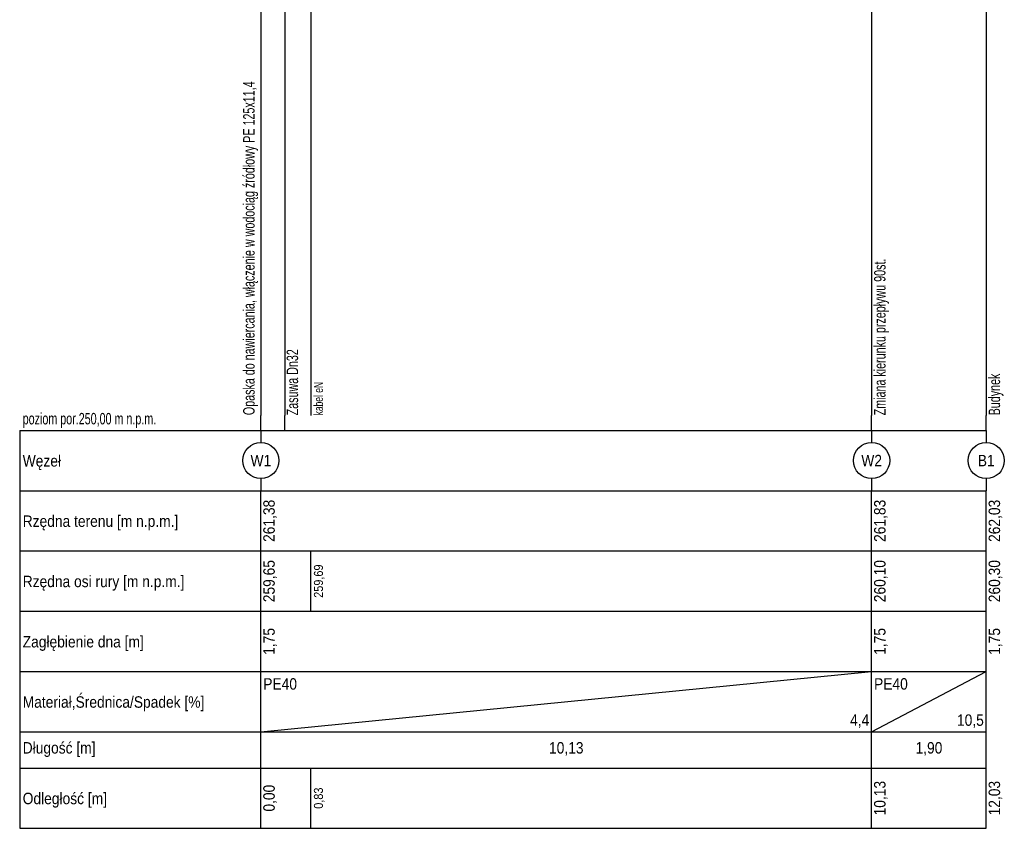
# Model space of a CAD drawing. Extents: x -34599 to 125690, y -105249 to 21518.
# Tile 1 of 64: x -34599 to -18269, y -42792 to -29379. Entities that reach past the tile are written whole.
import ezdxf
from ezdxf.enums import TextEntityAlignment as Align

# ---------------------------------------------------------------- set-up
doc = ezdxf.new("R2010")
doc.units = 0
doc.header["$MEASUREMENT"] = 0
doc.layers.get('0').update_dxf_attribs({"linetype": 'CONTINUOUS'})
doc.styles.get("Standard").update_dxf_attribs({"font": '-125'})

msp = doc.modelspace()

# ---------------------------------------------------------------- linework, layer by layer
at = {"color": 7}
for p, q in [((-29768.66399220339, -25742.19185692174), (-29768.66399220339, -35942.19283348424)), ((-18568.66405323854, -26172.19283348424), (-18568.66405323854, -35942.19283348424)), ((-20468.66405323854, -26372.1928334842), (-20468.66405323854, -35942.19283348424)), ((-30598.66405323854, -26812.19283348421), (-30598.66405323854, -35942.19283348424)), ((-30198.66405323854, -26814.40410665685), (-30198.66405323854, -35942.19283348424, 1)), ((-30598.66405323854, -36192.19283348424), (-30598.66405323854, -35942.19283348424)), ((-30198.66405323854, -36192.19283348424), (-30198.66405323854, -35942.19283348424, 1)), ((-20468.66405323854, -36192.19283348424), (-20468.66405323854, -35942.19283348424)), ((-18568.66405323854, -36192.19283348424), (-18568.66405323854, -35942.19283348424)), ((-34598.66405323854, -36192.19283348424), (-30598.66405323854, -36192.19283348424)), ((-34598.66405323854, -36192.19283348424), (-34598.66405323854, -42792.19321495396)), ((-30598.66405323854, -36192.19283348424), (-30598.66405323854, -36392.19283348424)), ((-30598.66405323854, -36192.19283348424), (-18568.66405323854, -36192.19283348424)), ((-20468.66405323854, -36192.19283348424), (-20468.66405323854, -36392.19283348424)), ((-18568.66405323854, -36192.19283348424), (-18568.66405323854, -36392.19283348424)), ((-30598.66405323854, -36992.19283348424), (-30598.66405323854, -37192.19283348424)), ((-20468.66405323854, -36992.19283348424), (-20468.66405323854, -37192.19283348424)), ((-18568.66405323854, -36992.19283348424), (-18568.66405323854, -37192.19283348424)), ((-34598.66405323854, -37192.19283348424), (-30598.66405323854, -37192.19283348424)), ((-30598.66405323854, -38192.19283348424), (-30598.66405323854, -37192.19283348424)), ((-30598.66405323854, -37192.19283348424), (-18568.66405323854, -37192.19283348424)), ((-20468.66405323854, -38192.19283348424), (-20468.66405323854, -37192.19283348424)), ((-18568.66405323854, -38192.19283348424), (-18568.66405323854, -37192.19283348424)), ((-34598.66405323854, -38192.19283348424), (-30598.66405323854, -38192.19283348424)), ((-30598.66405323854, -39192.19283348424), (-30598.66405323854, -38192.19283348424)), ((-30598.66405323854, -38192.19283348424), (-18568.66405323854, -38192.19283348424)), ((-29768.66405323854, -39192.19283348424), (-29768.66405323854, -38192.19283348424)), ((-20468.66405323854, -39192.19283348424), (-20468.66405323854, -38192.19283348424)), ((-18568.66405323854, -39192.19283348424), (-18568.66405323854, -38192.19283348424)), ((-34598.66405323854, -39192.19283348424), (-30598.66405323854, -39192.19283348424)), ((-30598.66405323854, -40192.19283348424), (-30598.66405323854, -39192.19283348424)), ((-30598.66405323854, -39192.19283348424), (-18568.66405323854, -39192.19283348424)), ((-20468.66405323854, -40192.19283348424), (-20468.66405323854, -39192.19283348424)), ((-18568.66405323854, -40192.19283348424), (-18568.66405323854, -39192.19283348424)), ((-34598.66405323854, -40192.19283348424), (-30598.66405323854, -40192.19283348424)), ((-30598.66405323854, -41192.19283348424), (-20468.66405323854, -40192.19283348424)), ((-30598.66405323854, -41192.19283348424), (-30598.66405323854, -40192.19283348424)), ((-30598.66405323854, -40192.19283348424), (-18568.66405323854, -40192.19283348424)), ((-20468.66405323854, -41192.19283348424), (-18568.66405323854, -40192.19283348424)), ((-20468.66405323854, -41192.19283348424), (-20468.66405323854, -40192.19283348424)), ((-18568.66405323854, -41192.19283348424), (-18568.66405323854, -40192.19283348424)), ((-34598.66405323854, -41192.19283348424), (-30598.66405323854, -41192.19283348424)), ((-30598.66405323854, -41792.1928573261), (-30598.66405323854, -41192.19283348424)), ((-30598.66405323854, -41192.19283348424), (-18568.66405323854, -41192.19283348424)), ((-20468.66405323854, -41792.1928573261), (-20468.66405323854, -41192.19283348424)), ((-18568.66405323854, -41792.1928573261), (-18568.66405323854, -41192.19283348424)), ((-34598.66405323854, -41792.19283348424), (-30598.66405323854, -41792.19283348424)), ((-30598.66405323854, -41792.19283348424), (-18568.66405323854, -41792.19283348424)), ((-30598.66405323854, -42792.19321495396), (-30598.66405323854, -41792.19321495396)), ((-29768.66405323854, -42792.19321495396), (-29768.66405323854, -41792.19321495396)), ((-20468.66405323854, -42792.19321495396), (-20468.66405323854, -41792.19321495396)), ((-18568.66405323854, -42792.19321495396), (-18568.66405323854, -41792.19321495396)), ((-34598.66405323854, -42792.19283348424), (-30598.66405323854, -42792.19283348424)), ((-30598.66405323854, -42792.19283348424), (-18568.66405323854, -42792.19283348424))]:
    msp.add_line(p, q, dxfattribs=at)
for centre in [(-30598.66405323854, -36692.19283348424), (-20468.66405323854, -36692.19283348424), (-18568.66405323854, -36692.19283348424)]:
    msp.add_circle(centre, 300, dxfattribs=at)

# ---------------------------------------------------------------- texts
at = {"color": 7, "width": 0.7}
for s, height, p in [('Opaska do nawiercania, włączenie w wodociąg źródłowy PE 125x11,4', 190, (-30702.72943369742, -35938.92679300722)), ('Zmiana kierunku przepływu 90st.', 190, (-20238.66405323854, -35942.19283348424)), ('Zasuwa Dn32', 190, (-29981.17652772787, -35942.19283348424, 1)), ('Budynek ', 190, (-18338.66405323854, -35942.19283348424)), ('kabel eN', 150, (-29568.66399220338, -35942.19283348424))]:
    msp.add_text(s, height=height, rotation=90, dxfattribs=at).set_placement(p)
at = {"color": 7}
for s, width, p in [('poziom por.250,00 m n.p.m.', 0.7, (-34548.66405323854, -36092.19283348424)), ('Węzeł', 0.9, (-34548.66405323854, -36792.19283348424)), ('Rzędna terenu [m n.p.m.]', 0.9, (-34548.66405323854, -37792.19283348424)), ('Rzędna osi rury [m n.p.m.]', 0.9, (-34548.66405323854, -38792.19283348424)), ('Zagłębienie dna [m]', 0.9, (-34548.66405323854, -39792.19283348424)), ('PE40', 0.9, (-30558.66405323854, -40492.19283348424)), ('PE40', 0.9, (-20428.66405323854, -40492.19283348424)), ('Materiał,Średnica/Spadek [%]', 0.9, (-34548.66405323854, -40792.19283348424)), ('Długość [m]', 0.9, (-34548.66405323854, -41552.19284778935)), ('Odległość [m]', 0.9, (-34548.66405323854, -42392.19321495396))]:
    msp.add_text(s, height=190, dxfattribs=dict(at, width=width)).set_placement(p)
at = {"color": 7, "width": 0.9}
for s, p in [('W1', (-30598.66405323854, -36787.19283348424)), ('W2', (-20468.66405323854, -36787.19283348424)), ('B1', (-18568.66405323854, -36787.19283348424)), ('10,13', (-25533.66405323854, -41552.19284778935)), ('1,90', (-19518.66405323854, -41552.19284778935))]:
    msp.add_text(s, height=190, dxfattribs=at).set_placement(p, align=Align.CENTER)
for s, height, p in [('261,38', 190, (-30368.66405323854, -37692.19283348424)), ('261,83', 190, (-20238.66405323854, -37692.19283348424)), ('262,03', 190, (-18338.66405323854, -37692.19283348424)), ('259,65', 190, (-30368.66405323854, -38692.19283348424)), ('260,10', 190, (-20238.66405323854, -38692.19283348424)), ('260,30', 190, (-18338.66405323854, -38692.19283348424)), ('259,69', 150, (-29568.66405323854, -38692.19283348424)), ('1,75', 190, (-30368.66405323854, -39692.19283348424)), ('1,75', 190, (-20238.66405323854, -39692.19283348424)), ('1,75', 190, (-18338.66405323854, -39692.19283348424)), ('0,00', 190, (-30368.66405323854, -42292.19321495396)), ('0,83', 150, (-29568.66405323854, -42292.19321495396)), ('10,13', 190, (-20238.66405323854, -42292.19321495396)), ('12,03', 190, (-18338.66405323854, -42292.19321495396))]:
    msp.add_text(s, height=height, rotation=90, dxfattribs=at).set_placement(p, align=Align.CENTER)
for s, p in [(' 4,4', (-20508.66405323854, -41092.19283348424)), (' 10,5', (-18608.66405323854, -41092.19283348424))]:
    msp.add_text(s, height=190, dxfattribs=at).set_placement(p, align=Align.RIGHT)

doc.saveas('drawing.dxf')
